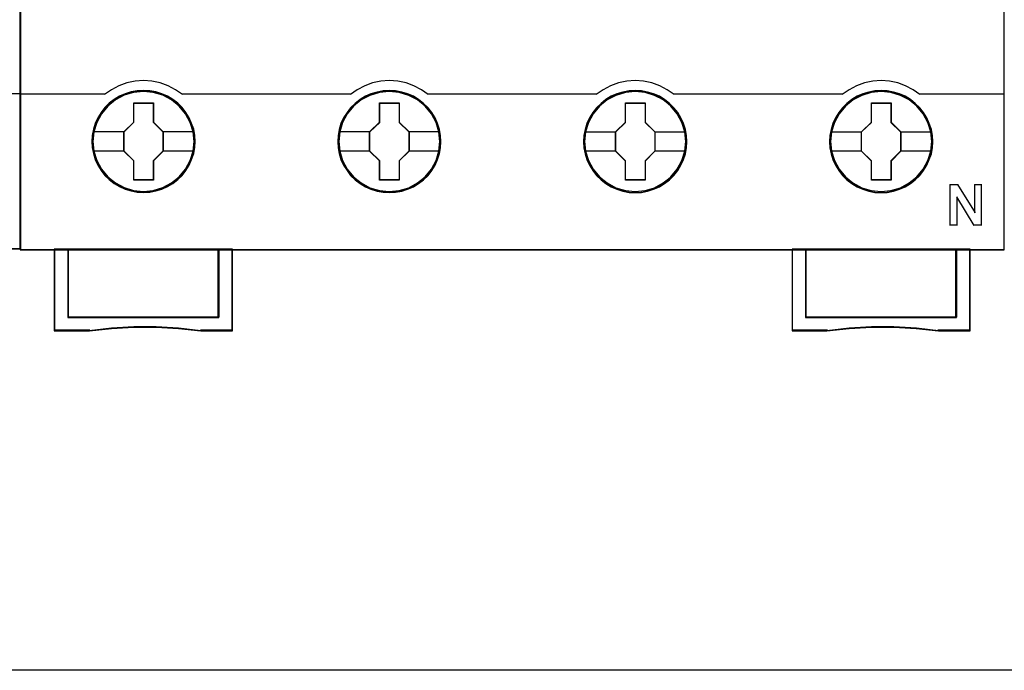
# Model space of a CAD drawing. Header units: millimetres. Extents: x 203 to 3426, y 719 to 2381.
# Tile 132 of 185: x 3369.44 to 3376.91, y 2269.35 to 2274.28. Entities that reach past the tile are written whole.
import ezdxf

# ---------------------------------------------------------------- set-up
doc = ezdxf.new("R2010")
doc.units = ezdxf.units.MM
doc.layers.add('45', color=7, linetype='Continuous')
doc.layers.add('E_Legrand_obudowy', color=7, linetype='Continuous')

# ---------------------------------------------------------------- blocks, each defined once
blk = doc.blocks.new('XL3 160 wnękowa 6x24M')
at = {"layer": 'E_Legrand_obudowy'}
blk.add_lwpolyline([(256.553, -571.914), (-257.679, -571.914)], dxfattribs=at)
blk = doc.blocks.new('S301 TX3')
at = {"layer": '45', "color": 7}
blk.add_lwpolyline([(17.986, 40.875), (0, 40.875), (0, -40.875), (17.986, -40.875), (17.986, 40.875)], close=True, dxfattribs=at)
at = {"layer": '45', "color": 139}
blk.add_lwpolyline([(17.986, 40.875), (0, 40.875), (0, -40.875), (17.986, -40.875), (17.986, 40.875)], close=True, dxfattribs=at)
at = {"layer": '45', "color": 59}
blk.add_lwpolyline([(17.967, 40.857), (0.018, 40.857), (0.018, -40.855), (17.967, -40.855), (17.967, 40.857)], close=True, dxfattribs=at)
at = {"layer": '45', "color": 139}
blk.add_lwpolyline([(11.8, -29.512), (17.986, -29.512)], dxfattribs=at)
blk = doc.blocks.new('P304 TX3')
at = {"layer": '45', "color": 139}
for points in [[(72.05327, 41.032708), (-0.0215, 41.032708), (-0.0215, -41.032709), (72.05327, -41.032709), (72.05327, 41.032708)], [(72.05327, 41.032708), (-0.0215, 41.032708), (-0.0215, -41.032709), (72.05327, -41.032709), (72.05327, 41.032708)], [(72.03177, 41.011153), (0, 41.011153), (0, -41.011153), (72.03177, -41.011153), (72.03177, 41.011153)], [(12.710013, -33.102006), (12.637163, -32.382742), (12.429821, -31.702208), (12.082383, -31.065936), (11.622869, -30.512656), (11.062485, -30.058967), (10.418044, -29.721466), (9.723168, -29.51122), (9.000273, -29.444826), (8.277378, -29.51122), (7.588106, -29.721466), (6.943665, -30.058967), (6.377678, -30.512656), (5.918163, -31.065936), (5.576329, -31.702208), (5.363383, -32.382742), (5.296137, -33.102006), (5.363383, -33.815736), (5.576329, -34.507336), (5.918163, -35.132542), (6.377678, -35.691355), (6.943665, -36.145044), (7.588106, -36.482545), (8.277378, -36.692791), (9.000273, -36.764718), (9.723168, -36.692791), (10.418044, -36.482545), (11.062485, -36.145044), (11.622869, -35.691355), (12.082383, -35.132542), (12.429821, -34.507336), (12.637163, -33.815736), (12.710013, -33.102006)], [(12.710013, -33.107466), (12.637163, -32.388217), (12.429821, -31.707696), (12.087987, -31.071437), (11.622869, -30.512635), (11.062485, -30.058955), (10.423648, -29.721461), (9.723168, -29.511218), (9.000273, -29.444826), (8.282982, -29.511218), (7.582503, -29.721461), (6.943665, -30.058955), (6.383282, -30.512635), (5.918163, -31.071437), (5.576329, -31.707696), (5.368987, -32.388217), (5.296137, -33.107466), (5.368987, -33.821183), (5.576329, -34.507237), (5.918163, -35.137963), (6.383282, -35.691232), (6.943665, -36.144913), (7.582503, -36.48794), (8.282982, -36.698182), (9.000273, -36.770107), (9.723168, -36.698182), (10.423648, -36.48794), (11.062485, -36.144913), (11.622869, -35.691232), (12.087987, -35.137963), (12.429821, -34.507237), (12.637163, -33.821183), (12.710013, -33.107466)], [(30.719747, -33.112927), (30.646917, -32.393663), (30.439632, -31.707597), (30.097891, -31.071325), (29.632899, -30.518045), (29.072668, -30.064356), (28.434005, -29.726855), (27.733716, -29.516609), (27.011018, -29.450215), (26.28832, -29.516609), (25.593633, -29.726855), (24.95497, -30.064356), (24.394739, -30.518045), (23.929747, -31.071325), (23.582404, -31.707597), (23.375118, -32.393663), (23.302288, -33.112927), (23.375118, -33.821125), (23.582404, -34.512725), (23.929747, -35.143464), (24.394739, -35.696744), (24.95497, -36.150433), (25.593633, -36.487934), (26.28832, -36.69818), (27.011018, -36.770107), (27.733716, -36.69818), (28.434005, -36.487934), (29.072668, -36.150433), (29.632899, -35.696744), (30.097891, -35.143464), (30.439632, -34.512725), (30.646917, -33.821125), (30.719747, -33.112927)], [(30.719747, -33.107466), (30.641313, -32.388217), (30.434021, -31.707696), (30.092269, -31.071437), (29.632866, -30.512635), (29.072617, -30.058955), (28.428332, -29.721461), (27.728022, -29.511218), (27.010904, -29.444826), (26.288184, -29.511218), (25.593476, -29.721461), (24.954793, -30.058955), (24.388942, -30.512635), (23.929539, -31.071437), (23.587787, -31.707696), (23.374893, -32.388217), (23.307663, -33.107466), (23.374893, -33.821183), (23.587787, -34.507237), (23.929539, -35.137963), (24.388942, -35.691232), (24.954793, -36.144913), (25.593476, -36.48794), (26.288184, -36.698182), (27.010904, -36.770107), (27.728022, -36.698182), (28.428332, -36.48794), (29.072617, -36.144913), (29.632866, -35.691232), (30.092269, -35.137963), (30.434021, -34.507237), (30.641313, -33.821183), (30.719747, -33.107466)], [(48.729481, -33.112927), (48.656651, -32.393663), (48.449366, -31.707597), (48.102023, -31.071325), (47.637031, -30.518045), (47.082402, -30.064356), (46.438136, -29.726855), (45.74345, -29.516609), (45.020752, -29.450215), (44.298054, -29.516609), (43.597765, -29.726855), (42.964704, -30.064356), (42.398871, -30.518045), (41.933879, -31.071325), (41.592138, -31.707597), (41.384852, -32.393663), (41.312022, -33.112927), (41.384852, -33.821125), (41.592138, -34.512725), (41.933879, -35.143464), (42.398871, -35.696744), (42.964704, -36.150433), (43.597765, -36.487934), (44.298054, -36.69818), (45.020752, -36.770107), (45.74345, -36.69818), (46.438136, -36.487934), (47.082402, -36.150433), (47.637031, -35.696744), (48.102023, -35.143464), (48.449366, -34.512725), (48.656651, -33.821125), (48.729481, -33.112927)], [(48.724106, -33.107466), (48.651272, -32.388217), (48.443974, -31.707696), (48.102212, -31.071437), (47.642794, -30.512635), (47.076926, -30.058955), (46.438223, -29.721461), (45.737892, -29.511218), (45.015149, -29.444826), (44.292407, -29.511218), (43.60328, -29.721461), (42.958975, -30.058955), (42.39871, -30.512635), (41.939292, -31.071437), (41.59753, -31.707696), (41.384629, -32.388217), (41.317397, -33.107466), (41.384629, -33.821183), (41.59753, -34.507237), (41.939292, -35.137963), (42.39871, -35.691232), (42.958975, -36.144913), (43.60328, -36.48794), (44.292407, -36.698182), (45.015149, -36.770107), (45.737892, -36.698182), (46.438223, -36.48794), (47.076926, -36.144913), (47.642794, -35.691232), (48.102212, -35.137963), (48.443974, -34.507237), (48.651272, -33.821183), (48.724106, -33.107466)], [(66.735632, -33.107466), (66.6628, -32.388217), (66.455508, -31.707696), (66.113757, -31.071437), (65.654353, -30.512635), (65.088502, -30.058955), (64.444217, -29.721461), (63.749509, -29.511218), (63.026789, -29.444826), (62.304069, -29.511218), (61.614963, -29.721461), (60.970678, -30.058955), (60.41043, -30.512635), (59.951026, -31.071437), (59.609275, -31.707696), (59.390778, -32.388217), (59.323548, -33.107466), (59.390778, -33.821183), (59.609275, -34.507237), (59.951026, -35.137963), (60.41043, -35.691232), (60.970678, -36.144913), (61.614963, -36.48794), (62.304069, -36.698182), (63.026789, -36.770107), (63.749509, -36.698182), (64.444217, -36.48794), (65.088502, -36.144913), (65.654353, -35.691232), (66.113757, -35.137963), (66.455508, -34.507237), (66.6628, -33.821183), (66.735632, -33.107466)], [(66.735632, -33.112927), (66.6628, -32.393663), (66.455508, -31.707597), (66.113757, -31.071325), (65.648751, -30.518045), (65.094105, -30.064356), (64.449819, -29.726855), (63.749509, -29.516609), (63.032391, -29.450215), (62.309671, -29.516609), (61.609361, -29.726855), (60.97628, -30.064356), (60.41043, -30.518045), (59.945424, -31.071325), (59.603672, -31.707597), (59.39638, -32.393663), (59.323548, -33.112927), (59.39638, -33.821125), (59.603672, -34.512725), (59.945424, -35.143464), (60.41043, -35.696744), (60.97628, -36.150433), (61.609361, -36.487934), (62.309671, -36.69818), (63.032391, -36.770107), (63.749509, -36.69818), (64.449819, -36.487934), (65.094105, -36.150433), (65.648751, -35.696744), (66.113757, -35.143464), (66.455508, -34.512725), (66.6628, -33.821125), (66.735632, -33.112927)]]:
    blk.add_lwpolyline(points, close=True, dxfattribs=at)
for points in [[(11.85181, -29.669363), (11.346615, -29.313597), (10.802128, -29.020951), (10.223961, -28.808639), (9.617728, -28.6824), (8.994655, -28.636494), (8.388422, -28.6824), (7.782189, -28.808639), (7.204022, -29.020951), (6.653922, -29.313597), (6.154341, -29.669363)], [(29.861544, -29.669363), (29.356371, -29.313597), (28.811906, -29.020951), (28.233764, -28.808639), (27.627556, -28.6824), (27.004509, -28.636494), (26.398301, -28.6824), (25.78648, -28.808639), (25.208338, -29.020951), (24.663873, -29.313597), (24.1587, -29.669363)], [(47.873069, -29.669363), (47.367896, -29.313597), (46.823432, -29.020951), (46.234063, -28.808639), (45.633469, -28.6824), (45.016035, -28.636494), (44.404214, -28.6824), (43.798006, -28.808639), (43.219863, -29.020951), (42.675399, -29.313597), (42.170226, -29.669363)], [(65.877429, -29.669363), (65.377848, -29.313597), (64.827747, -29.020951), (64.243967, -28.808639), (63.643347, -28.6824), (63.025888, -28.636494), (62.414041, -28.6824), (61.807808, -28.808639), (61.229641, -29.020951), (60.685154, -29.313597), (60.17996, -29.669363)], [(-0.0215, -29.626252), (6.199132, -29.626252)], [(11.807018, -29.626252), (18.027651, -29.626252)], [(17.982859, -29.626252), (24.203491, -29.626252)], [(29.818544, -29.626252), (42.215017, -29.626252)], [(47.828278, -29.626252), (54.04891, -29.626252)], [(54.004119, -29.626252), (60.224751, -29.626252)], [(65.832637, -29.626252), (72.05327, -29.626252)], [(68.072208, -36.247386), (68.672413, -36.247386)], [(68.072208, -36.247386), (68.072208, -39.256175)], [(68.629414, -36.247386), (69.914031, -38.327492)], [(69.871032, -36.247386), (70.415695, -36.247386)], [(69.871032, -36.247386), (69.871032, -38.327492)], [(70.370904, -36.247386), (70.370904, -39.256175)], [(68.57208, -37.167087), (68.57208, -39.256175)], [(69.853115, -39.256175), (68.57208, -37.167087)], [(68.072208, -39.213064), (68.616872, -39.213064)], [(69.810115, -39.213064), (70.415695, -39.213064)], [(2.474278, -40.989598), (2.474278, -46.967659)], [(3.475814, -40.989598), (3.475814, -45.983291)], [(14.485545, -45.983291), (14.485545, -40.989598)], [(15.483498, -40.989598), (15.483498, -46.967659)], [(56.505272, -40.989598), (56.505272, -46.967659)], [(63.048403, -40.989598), (56.505272, -40.989598)], [(57.501433, -40.989598), (57.501433, -45.983291)], [(68.511164, -45.983291), (68.511164, -40.989598)], [(69.514492, -40.989598), (69.514492, -46.967659)], [(3.475814, -45.938383), (14.530336, -45.938383)], [(57.501433, -45.938383), (68.555956, -45.938383)], [(13.21526, -46.967659), (11.580284, -46.767919), (9.939709, -46.671271), (8.293534, -46.671271), (6.658557, -46.767919), (5.02918, -46.967659)], [(67.235505, -46.967659), (65.611682, -46.767919), (63.965462, -46.671271), (62.319242, -46.671271), (60.689821, -46.767919), (59.0548, -46.967659)], [(5.073972, -46.922752), (2.474278, -46.922752)], [(15.526498, -46.922752), (13.172261, -46.922752)], [(59.099591, -46.922752), (56.505272, -46.922752)], [(69.557492, -46.922752), (67.192505, -46.922752)]]:
    blk.add_lwpolyline(points, dxfattribs=at)
at = {"layer": '45', "color": 7}
for points in [[(12.781679, -33.107466), (12.759272, -32.659327), (12.686447, -32.211188), (12.529593, -31.779647), (12.350332, -31.364703), (12.115052, -30.977423), (11.834956, -30.62887), (11.510045, -30.307981), (11.145921, -30.031351), (10.770592, -29.787918), (10.344847, -29.605343), (9.9135, -29.478093), (9.459745, -29.395105), (9.00599, -29.372974), (8.552235, -29.395105), (8.109683, -29.478093), (7.66153, -29.605343), (7.246989, -29.787918), (6.860457, -30.031351), (6.501934, -30.307981), (6.165819, -30.62887), (5.90253, -30.977423), (5.656045, -31.364703), (5.459978, -31.779647), (5.342338, -32.211188), (5.252708, -32.659327), (5.219096, -33.107466), (5.252708, -33.555605), (5.342338, -33.992679), (5.459978, -34.424221), (5.656045, -34.833632), (5.90253, -35.226445), (6.165819, -35.586063), (6.501934, -35.90142), (6.860457, -36.183581), (7.246989, -36.410417), (7.66153, -36.592992), (8.109683, -36.731307), (8.552235, -36.819828), (9.00599, -36.841958), (9.459745, -36.819828), (9.9135, -36.731307), (10.344847, -36.592992), (10.770592, -36.410417), (11.145921, -36.183581), (11.510045, -35.90142), (11.834956, -35.586063), (12.115052, -35.226445), (12.350332, -34.833632), (12.529593, -34.424221), (12.686447, -33.992679), (12.759272, -33.555605), (12.781679, -33.107466)], [(12.781679, -33.107466), (12.759272, -32.659327), (12.686447, -32.211188), (12.529593, -31.779647), (12.350332, -31.364703), (12.115052, -30.977423), (11.834956, -30.62887), (11.510045, -30.307981), (11.145921, -30.031351), (10.770592, -29.787918), (10.344847, -29.605343), (9.9135, -29.478093), (9.459745, -29.395105), (9.00599, -29.372974), (8.552235, -29.395105), (8.109683, -29.478093), (7.66153, -29.605343), (7.246989, -29.787918), (6.860457, -30.031351), (6.501934, -30.307981), (6.165819, -30.62887), (5.90253, -30.977423), (5.656045, -31.364703), (5.459978, -31.779647), (5.342338, -32.211188), (5.252708, -32.659327), (5.219096, -33.107466), (5.252708, -33.555605), (5.342338, -33.992679), (5.459978, -34.424221), (5.656045, -34.833632), (5.90253, -35.226445), (6.165819, -35.586063), (6.501934, -35.90142), (6.860457, -36.183581), (7.246989, -36.410417), (7.66153, -36.592992), (8.109683, -36.731307), (8.552235, -36.819828), (9.00599, -36.841958), (9.459745, -36.819828), (9.9135, -36.731307), (10.344847, -36.592992), (10.770592, -36.410417), (11.145921, -36.183581), (11.510045, -35.90142), (11.834956, -35.586063), (12.115052, -35.226445), (12.350332, -34.833632), (12.529593, -34.424221), (12.686447, -33.992679), (12.759272, -33.555605), (12.781679, -33.107466)], [(12.76018, -33.107466), (12.737899, -32.661914), (12.665488, -32.216362), (12.509527, -31.787311), (12.331285, -31.374763), (12.097342, -30.989717), (11.818839, -30.643177), (11.495775, -30.324139), (11.133721, -30.049107), (10.760527, -29.807078), (10.337203, -29.625557), (9.908308, -29.499042), (9.457133, -29.416532), (9.005958, -29.39453), (8.554783, -29.416532), (8.114748, -29.499042), (7.669143, -29.625557), (7.256958, -29.807078), (6.872624, -30.049107), (6.51614, -30.324139), (6.181936, -30.643177), (5.920143, -30.989717), (5.675061, -31.374763), (5.480109, -31.787311), (5.363137, -32.216362), (5.274016, -32.661914), (5.240596, -33.107466), (5.274016, -33.553019), (5.363137, -33.98757), (5.480109, -34.41662), (5.675061, -34.823668), (5.920143, -35.214214), (6.181936, -35.571756), (6.51614, -35.885293), (6.872624, -36.165826), (7.256958, -36.391352), (7.669143, -36.572874), (8.114748, -36.71039), (8.554783, -36.7984), (9.005958, -36.820403), (9.457133, -36.7984), (9.908308, -36.71039), (10.337203, -36.572874), (10.760527, -36.391352), (11.133721, -36.165826), (11.495775, -35.885293), (11.818839, -35.571756), (12.097342, -35.214214), (12.331285, -34.823668), (12.509527, -34.41662), (12.665488, -33.98757), (12.737899, -33.553019), (12.76018, -33.107466)], [(30.791414, -33.112783), (30.763404, -32.664653), (30.696181, -32.216523), (30.539327, -31.78499), (30.360066, -31.375587), (30.124786, -30.982781), (29.84469, -30.634235), (29.514177, -30.318884), (29.150053, -30.04226), (28.780327, -29.798831), (28.348979, -29.61626), (27.923234, -29.48348), (27.463877, -29.400493), (27.010122, -29.378363), (26.556367, -29.400493), (26.113816, -29.48348), (25.665663, -29.61626), (25.256723, -29.798831), (24.864589, -30.04226), (24.506066, -30.318884), (24.175554, -30.634235), (23.912264, -30.982781), (23.665779, -31.375587), (23.469712, -31.78499), (23.34647, -32.216523), (23.25684, -32.664653), (23.22883, -33.112783), (23.25684, -33.560914), (23.34647, -33.997979), (23.469712, -34.429512), (23.665779, -34.844448), (23.912264, -35.231721), (24.175554, -35.591332), (24.506066, -35.912216), (24.864589, -36.188839), (25.256723, -36.421203), (25.665663, -36.603775), (26.113816, -36.736554), (26.556367, -36.825074), (27.010122, -36.852736), (27.463877, -36.825074), (27.923234, -36.736554), (28.348979, -36.603775), (28.780327, -36.421203), (29.150053, -36.188839), (29.514177, -35.912216), (29.84469, -35.591332), (30.124786, -35.231721), (30.360066, -34.844448), (30.539327, -34.429512), (30.696181, -33.997979), (30.763404, -33.560914), (30.791414, -33.112783)], [(30.791414, -33.112783), (30.763404, -32.664653), (30.696181, -32.216523), (30.539327, -31.78499), (30.360066, -31.375587), (30.124786, -30.982781), (29.84469, -30.634235), (29.514177, -30.318884), (29.150053, -30.04226), (28.780327, -29.798831), (28.348979, -29.61626), (27.923234, -29.48348), (27.463877, -29.400493), (27.010122, -29.378363), (26.556367, -29.400493), (26.113816, -29.48348), (25.665663, -29.61626), (25.256723, -29.798831), (24.864589, -30.04226), (24.506066, -30.318884), (24.175554, -30.634235), (23.912264, -30.982781), (23.665779, -31.375587), (23.469712, -31.78499), (23.34647, -32.216523), (23.25684, -32.664653), (23.22883, -33.112783), (23.25684, -33.560914), (23.34647, -33.997979), (23.469712, -34.429512), (23.665779, -34.844448), (23.912264, -35.231721), (24.175554, -35.591332), (24.506066, -35.912216), (24.864589, -36.188839), (25.256723, -36.421203), (25.665663, -36.603775), (26.113816, -36.736554), (26.556367, -36.825074), (27.010122, -36.852736), (27.463877, -36.825074), (27.923234, -36.736554), (28.348979, -36.603775), (28.780327, -36.421203), (29.150053, -36.188839), (29.514177, -35.912216), (29.84469, -35.591332), (30.124786, -35.231721), (30.360066, -34.844448), (30.539327, -34.429512), (30.696181, -33.997979), (30.763404, -33.560914), (30.791414, -33.112783)], [(30.769914, -33.112799), (30.742063, -32.667254), (30.675223, -32.221708), (30.519261, -31.792664), (30.341019, -31.385622), (30.107076, -30.995082), (29.828573, -30.648547), (29.49994, -30.335015), (29.137886, -30.059986), (28.770261, -29.817962), (28.341367, -29.636443), (27.918042, -29.504429), (27.461297, -29.421921), (27.010122, -29.399919), (26.558947, -29.421921), (26.118912, -29.504429), (25.673307, -29.636443), (25.266692, -29.817962), (24.876788, -30.059986), (24.520304, -30.335015), (24.191671, -30.648547), (23.929878, -30.995082), (23.684795, -31.385622), (23.489843, -31.792664), (23.367301, -32.221708), (23.27818, -32.667254), (23.25033, -33.112799), (23.27818, -33.558345), (23.367301, -33.99289), (23.489843, -34.421934), (23.684795, -34.834476), (23.929878, -35.219515), (24.191671, -35.577052), (24.520304, -35.896085), (24.876788, -36.171113), (25.266692, -36.402137), (25.673307, -36.583655), (26.118912, -36.715669), (26.558947, -36.803678), (27.010122, -36.831181), (27.461297, -36.803678), (27.918042, -36.715669), (28.341367, -36.583655), (28.770261, -36.402137), (29.137886, -36.171113), (29.49994, -35.896085), (29.828573, -35.577052), (30.107076, -35.219515), (30.341019, -34.834476), (30.519261, -34.421934), (30.675223, -33.99289), (30.742063, -33.558345), (30.769914, -33.112799)], [(48.797564, -33.118244), (48.775156, -32.670105), (48.702329, -32.221966), (48.551073, -31.790425), (48.371806, -31.375481), (48.136519, -30.988201), (47.856415, -30.639648), (47.525892, -30.318758), (47.161756, -30.042129), (46.792019, -29.798696), (46.360659, -29.616121), (45.929298, -29.488871), (45.47553, -29.405882), (45.021761, -29.383752), (44.567993, -29.405882), (44.125428, -29.488871), (43.677262, -29.616121), (43.262708, -29.798696), (42.876164, -30.042129), (42.517631, -30.318758), (42.181506, -30.639648), (41.918208, -30.988201), (41.677318, -31.375481), (41.475643, -31.790425), (41.358, -32.221966), (41.268366, -32.670105), (41.240356, -33.118244), (41.268366, -33.566383), (41.358, -34.003457), (41.475643, -34.434998), (41.677318, -34.844409), (41.918208, -35.237223), (42.181506, -35.59684), (42.517631, -35.91773), (42.876164, -36.194359), (43.262708, -36.421195), (43.677262, -36.60377), (44.125428, -36.742085), (44.567993, -36.830606), (45.021761, -36.852736), (45.47553, -36.830606), (45.929298, -36.742085), (46.360659, -36.60377), (46.792019, -36.421195), (47.161756, -36.194359), (47.525892, -35.91773), (47.856415, -35.59684), (48.136519, -35.237223), (48.371806, -34.844409), (48.551073, -34.434998), (48.702329, -34.003457), (48.775156, -33.566383), (48.797564, -33.118244)], [(48.797564, -33.118244), (48.775156, -32.670105), (48.702329, -32.221966), (48.551073, -31.790425), (48.371806, -31.375481), (48.136519, -30.988201), (47.856415, -30.639648), (47.525892, -30.318758), (47.161756, -30.042129), (46.792019, -29.798696), (46.360659, -29.616121), (45.929298, -29.488871), (45.47553, -29.405882), (45.021761, -29.383752), (44.567993, -29.405882), (44.125428, -29.488871), (43.677262, -29.616121), (43.262708, -29.798696), (42.876164, -30.042129), (42.517631, -30.318758), (42.181506, -30.639648), (41.918208, -30.988201), (41.677318, -31.375481), (41.475643, -31.790425), (41.358, -32.221966), (41.268366, -32.670105), (41.240356, -33.118244), (41.268366, -33.566383), (41.358, -34.003457), (41.475643, -34.434998), (41.677318, -34.844409), (41.918208, -35.237223), (42.181506, -35.59684), (42.517631, -35.91773), (42.876164, -36.194359), (43.262708, -36.421195), (43.677262, -36.60377), (44.125428, -36.742085), (44.567993, -36.830606), (45.021761, -36.852736), (45.47553, -36.830606), (45.929298, -36.742085), (46.360659, -36.60377), (46.792019, -36.421195), (47.161756, -36.194359), (47.525892, -35.91773), (47.856415, -35.59684), (48.136519, -35.237223), (48.371806, -34.844409), (48.551073, -34.434998), (48.702329, -34.003457), (48.775156, -33.566383), (48.797564, -33.118244)], [(48.776065, -33.118244), (48.753784, -32.672692), (48.681371, -32.227139), (48.530975, -31.798089), (48.352729, -31.38554), (48.11878, -31.000495), (47.84027, -30.653954), (47.511628, -30.334917), (47.149564, -30.059885), (46.781931, -29.817856), (46.353025, -29.636335), (45.924119, -29.50982), (45.472932, -29.42731), (45.021745, -29.405308), (44.570559, -29.42731), (44.130512, -29.50982), (43.684896, -29.636335), (43.2727, -29.817856), (42.888356, -30.059885), (42.531863, -30.334917), (42.197651, -30.653954), (41.935851, -31.000495), (41.696332, -31.38554), (41.495805, -31.798089), (41.37883, -32.227139), (41.289707, -32.672692), (41.261856, -33.118244), (41.289707, -33.563797), (41.37883, -33.998348), (41.495805, -34.427398), (41.696332, -34.834446), (41.935851, -35.224992), (42.197651, -35.582534), (42.531863, -35.901571), (42.888356, -36.176604), (43.2727, -36.40213), (43.684896, -36.583652), (44.130512, -36.721168), (44.570559, -36.809178), (45.021745, -36.831181), (45.472932, -36.809178), (45.924119, -36.721168), (46.353025, -36.583652), (46.781931, -36.40213), (47.149564, -36.176604), (47.511628, -35.901571), (47.84027, -35.582534), (48.11878, -35.224992), (48.352729, -34.834446), (48.530975, -34.427398), (48.681371, -33.998348), (48.753784, -33.563797), (48.776065, -33.118244)], [(66.807299, -33.118244), (66.78489, -32.670105), (66.712063, -32.221966), (66.555205, -31.790425), (66.375938, -31.375481), (66.146253, -30.988201), (65.866149, -30.639648), (65.535626, -30.318758), (65.171491, -30.042129), (64.801753, -29.798696), (64.370393, -29.616121), (63.939033, -29.488871), (63.485264, -29.405882), (63.031495, -29.383752), (62.577727, -29.405882), (62.135162, -29.488871), (61.686996, -29.616121), (61.272442, -29.798696), (60.885898, -30.042129), (60.527365, -30.318758), (60.19124, -30.639648), (59.927942, -30.988201), (59.68145, -31.375481), (59.485378, -31.790425), (59.367734, -32.221966), (59.278101, -32.670105), (59.25009, -33.118244), (59.278101, -33.566383), (59.367734, -34.003457), (59.485378, -34.434998), (59.68145, -34.844409), (59.927942, -35.237223), (60.19124, -35.59684), (60.527365, -35.91773), (60.885898, -36.194359), (61.272442, -36.421195), (61.686996, -36.60377), (62.135162, -36.742085), (62.577727, -36.830606), (63.031495, -36.852736), (63.485264, -36.830606), (63.939033, -36.742085), (64.370393, -36.60377), (64.801753, -36.421195), (65.171491, -36.194359), (65.535626, -35.91773), (65.866149, -35.59684), (66.146253, -35.237223), (66.375938, -34.844409), (66.555205, -34.434998), (66.712063, -34.003457), (66.78489, -33.566383), (66.807299, -33.118244)], [(66.807299, -33.118244), (66.78489, -32.670105), (66.712063, -32.221966), (66.555205, -31.790425), (66.375938, -31.375481), (66.146253, -30.988201), (65.866149, -30.639648), (65.535626, -30.318758), (65.171491, -30.042129), (64.801753, -29.798696), (64.370393, -29.616121), (63.939033, -29.488871), (63.485264, -29.405882), (63.031495, -29.383752), (62.577727, -29.405882), (62.135162, -29.488871), (61.686996, -29.616121), (61.272442, -29.798696), (60.885898, -30.042129), (60.527365, -30.318758), (60.19124, -30.639648), (59.927942, -30.988201), (59.68145, -31.375481), (59.485378, -31.790425), (59.367734, -32.221966), (59.278101, -32.670105), (59.25009, -33.118244), (59.278101, -33.566383), (59.367734, -34.003457), (59.485378, -34.434998), (59.68145, -34.844409), (59.927942, -35.237223), (60.19124, -35.59684), (60.527365, -35.91773), (60.885898, -36.194359), (61.272442, -36.421195), (61.686996, -36.60377), (62.135162, -36.742085), (62.577727, -36.830606), (63.031495, -36.852736), (63.485264, -36.830606), (63.939033, -36.742085), (64.370393, -36.60377), (64.801753, -36.421195), (65.171491, -36.194359), (65.535626, -35.91773), (65.866149, -35.59684), (66.146253, -35.237223), (66.375938, -34.844409), (66.555205, -34.434998), (66.712063, -34.003457), (66.78489, -33.566383), (66.807299, -33.118244)], [(66.785799, -33.118244), (66.763518, -32.672692), (66.691105, -32.227139), (66.535139, -31.798089), (66.356893, -31.38554), (66.128514, -31.000495), (65.850004, -30.653954), (65.521362, -30.334917), (65.159298, -30.059885), (64.791665, -29.817856), (64.362759, -29.636335), (63.933853, -29.50982), (63.482666, -29.42731), (63.031479, -29.405308), (62.580293, -29.42731), (62.140246, -29.50982), (61.69463, -29.636335), (61.282435, -29.817856), (60.89809, -30.059885), (60.541597, -30.334917), (60.207385, -30.653954), (59.945585, -31.000495), (59.700496, -31.38554), (59.505539, -31.798089), (59.388564, -32.227139), (59.299441, -32.672692), (59.27159, -33.118244), (59.299441, -33.563797), (59.388564, -33.998348), (59.505539, -34.427398), (59.700496, -34.834446), (59.945585, -35.224992), (60.207385, -35.582534), (60.541597, -35.901571), (60.89809, -36.176604), (61.282435, -36.40213), (61.69463, -36.583652), (62.140246, -36.721168), (62.580293, -36.809178), (63.031479, -36.831181), (63.482666, -36.809178), (63.933853, -36.721168), (64.362759, -36.583652), (64.791665, -36.40213), (65.159298, -36.176604), (65.521362, -35.901571), (65.850004, -35.582534), (66.128514, -35.224992), (66.356893, -34.834446), (66.535139, -34.427398), (66.691105, -33.998348), (66.763518, -33.563797), (66.785799, -33.118244)], [(8.292802, -30.269324), (9.735698, -30.269324), (9.735698, -31.688473), (10.454317, -32.392503), (10.454317, -33.811652), (9.735698, -34.526769), (9.735698, -35.934831), (8.292802, -35.934831), (8.292802, -34.526769), (7.557208, -33.811652), (7.557208, -32.392503), (8.292802, -31.688473), (8.292802, -30.269324)], [(8.292802, -30.269324), (9.735698, -30.269324), (9.735698, -30.269324), (9.735698, -31.688473), (9.735698, -31.688473), (10.454317, -32.392503), (10.454317, -32.392503), (10.454317, -33.811652), (10.454317, -33.811652), (9.735698, -34.526769), (9.735698, -34.526769), (9.735698, -35.934831), (9.735698, -35.934831), (8.292802, -35.934831), (8.292802, -35.934831), (8.292802, -34.526769), (8.292802, -34.526769), (7.557208, -33.811652), (7.557208, -33.811652), (7.557208, -32.392503), (7.557208, -32.392503), (8.292802, -31.688473), (8.292802, -31.688473), (8.292802, -30.269324), (8.292802, -30.269324)], [(26.298498, -30.274713), (27.740502, -30.274713), (27.740502, -31.693862), (28.458676, -32.397892), (28.458676, -33.817041), (27.740502, -34.532158), (27.740502, -35.94022), (26.298498, -35.94022), (26.298498, -34.532158), (25.563359, -33.817041), (25.563359, -32.397892), (26.298498, -31.693862), (26.298498, -30.274713)], [(26.298498, -30.274713), (27.740502, -30.274713), (27.740502, -30.274713), (27.740502, -31.693862), (27.740502, -31.693862), (28.458676, -32.397892), (28.458676, -32.397892), (28.458676, -33.817041), (28.458676, -33.817041), (27.740502, -34.532158), (27.740502, -34.532158), (27.740502, -35.94022), (27.740502, -35.94022), (26.298498, -35.94022), (26.298498, -35.94022), (26.298498, -34.532158), (26.298498, -34.532158), (25.563359, -33.817041), (25.563359, -33.817041), (25.563359, -32.397892), (25.563359, -32.397892), (26.298498, -31.693862), (26.298498, -31.693862), (26.298498, -30.274713), (26.298498, -30.274713)], [(44.308232, -30.280102), (45.750236, -30.280102), (45.750236, -31.69925), (46.468411, -32.403281), (46.468411, -33.822429), (45.750236, -34.537547), (45.750236, -35.945608), (44.308232, -35.945608), (44.308232, -34.537547), (43.573093, -33.822429), (43.573093, -32.403281), (44.308232, -31.69925), (44.308232, -30.280102)], [(44.308232, -30.280102), (45.750236, -30.280102), (45.750236, -30.280102), (45.750236, -31.69925), (45.750236, -31.69925), (46.468411, -32.403281), (46.468411, -32.403281), (46.468411, -33.822429), (46.468411, -33.822429), (45.750236, -34.537547), (45.750236, -34.537547), (45.750236, -35.945608), (45.750236, -35.945608), (44.308232, -35.945608), (44.308232, -35.945608), (44.308232, -34.537547), (44.308232, -34.537547), (43.573093, -33.822429), (43.573093, -33.822429), (43.573093, -32.403281), (43.573093, -32.403281), (44.308232, -31.69925), (44.308232, -31.69925), (44.308232, -30.280102), (44.308232, -30.280102)], [(62.318421, -30.280102), (63.761318, -30.280102), (63.761318, -31.69925), (64.479936, -32.403281), (64.479936, -33.822429), (63.761318, -34.537547), (63.761318, -35.945608), (62.318421, -35.945608), (62.318421, -34.537547), (61.582827, -33.822429), (61.582827, -32.403281), (62.318421, -31.69925), (62.318421, -30.280102)], [(62.318421, -30.280102), (63.761318, -30.280102), (63.761318, -30.280102), (63.761318, -31.69925), (63.761318, -31.69925), (64.479936, -32.403281), (64.479936, -32.403281), (64.479936, -33.822429), (64.479936, -33.822429), (63.761318, -34.537547), (63.761318, -34.537547), (63.761318, -35.945608), (63.761318, -35.945608), (62.318421, -35.945608), (62.318421, -35.945608), (62.318421, -34.537547), (62.318421, -34.537547), (61.582827, -33.822429), (61.582827, -33.822429), (61.582827, -32.403281), (61.582827, -32.403281), (62.318421, -31.69925), (62.318421, -31.69925), (62.318421, -30.280102), (62.318421, -30.280102)], [(8.303384, -30.29088), (9.724864, -30.29088), (9.724864, -31.699229), (10.432817, -32.397903), (10.432817, -33.806252), (9.724864, -34.515928), (9.724864, -35.913275), (8.303384, -35.913275), (8.303384, -34.515928), (7.578708, -33.806252), (7.578708, -32.397903), (8.303384, -31.699229), (8.303384, -30.29088)], [(26.30908, -30.296269), (27.729668, -30.296269), (27.729668, -31.704618), (28.437177, -32.403292), (28.437177, -33.811641), (27.729668, -34.521317), (27.729668, -35.918664), (26.30908, -35.918664), (26.30908, -34.521317), (25.584859, -33.811641), (25.584859, -32.403292), (26.30908, -31.704618), (26.30908, -30.296269)], [(44.318814, -30.301658), (45.739402, -30.301658), (45.739402, -31.710007), (46.446911, -32.408681), (46.446911, -33.81703), (45.739402, -34.526706), (45.739402, -35.924053), (44.318814, -35.924053), (44.318814, -34.526706), (43.594593, -33.81703), (43.594593, -32.408681), (44.318814, -31.710007), (44.318814, -30.301658)], [(62.329003, -30.301658), (63.750484, -30.301658), (63.750484, -31.710007), (64.458436, -32.408681), (64.458436, -33.81703), (63.750484, -34.526706), (63.750484, -35.924053), (62.329003, -35.924053), (62.329003, -34.526706), (61.604327, -33.81703), (61.604327, -32.408681), (62.329003, -31.710007), (62.329003, -30.301658)], [(14.526349, -45.975932), (3.480014, -45.975932), (3.480014, -40.989598), (2.474278, -40.989598), (2.474278, -46.967659), (5.038905, -46.967659), (6.664845, -46.795907), (8.296372, -46.712802), (9.939075, -46.712802), (11.57619, -46.795907), (13.207717, -46.967659), (15.526498, -46.967659), (15.526498, -40.989598), (14.526349, -40.989598), (14.526349, -45.975932)], [(14.530336, -40.989598), (3.475814, -40.989598), (3.475814, -45.983291), (14.530336, -45.983291), (14.530336, -40.989598)], [(68.551756, -45.975932), (57.505421, -45.975932), (57.505421, -40.989598), (56.505272, -40.989598), (56.505272, -46.967659), (59.064312, -46.967659), (60.695839, -46.795907), (62.321779, -46.712802), (63.964481, -46.712802), (65.607184, -46.795907), (67.227536, -46.967659), (69.557492, -46.967659), (69.557492, -40.989598), (68.551756, -40.989598), (68.551756, -45.975932)], [(57.501433, -40.989598), (57.501433, -45.983291), (68.555956, -45.983291), (68.555956, -40.989598), (63.025899, -40.989598), (57.501433, -40.989598)]]:
    blk.add_lwpolyline(points, close=True, dxfattribs=at)
for points in [[(5.290762, -32.376375), (7.602, -32.376375)], [(10.409526, -32.376375), (12.710013, -32.376375)], [(23.302288, -32.381764), (25.606359, -32.381764)], [(28.413885, -32.381764), (30.719747, -32.381764)], [(41.312022, -32.387153), (43.617885, -32.387153)], [(46.425411, -32.387153), (48.729481, -32.387153)], [(59.316381, -32.387153), (61.627619, -32.387153)], [(64.435145, -32.387153), (66.735632, -32.387153)], [(5.290762, -33.784669), (7.602, -33.784669)], [(10.409526, -33.784669), (12.710013, -33.784669)], [(23.302288, -33.790058), (25.606359, -33.790058)], [(28.413885, -33.790058), (30.719747, -33.790058)], [(41.312022, -33.795446), (43.617885, -33.795446)], [(46.425411, -33.795446), (48.729481, -33.795446)], [(59.316381, -33.795446), (61.627619, -33.795446)], [(64.435145, -33.795446), (66.735632, -33.795446)]]:
    blk.add_lwpolyline(points, dxfattribs=at)
at = {"layer": '45', "color": 59}
for points in [[(14.526349, -45.975932), (3.480014, -45.975932), (3.480014, -40.989598), (2.474278, -40.989598), (2.474278, -46.967659), (5.038905, -46.967659), (6.664845, -46.795907), (8.296372, -46.712802), (9.939075, -46.712802), (11.57619, -46.795907), (13.207717, -46.967659), (15.526498, -46.967659), (15.526498, -40.989598), (14.526349, -40.989598), (14.526349, -45.975932)], [(14.508007, -45.961231), (3.496547, -45.961231), (3.496547, -41.009357), (2.493986, -41.009357), (2.493986, -46.946103), (5.050516, -46.946103), (6.671323, -46.775539), (8.297699, -46.693008), (9.935215, -46.693008), (11.567162, -46.775539), (13.193538, -46.946103), (15.504998, -46.946103), (15.504998, -41.009357), (14.508007, -41.009357), (14.508007, -45.961231)], [(14.530336, -40.989598), (3.475814, -40.989598), (3.475814, -45.983291), (14.530336, -45.983291), (14.530336, -40.989598)], [(14.508837, -41.009357), (3.497314, -41.009357), (3.497314, -45.961735), (14.508837, -45.961735), (14.508837, -41.009357)], [(68.551756, -45.975932), (57.505421, -45.975932), (57.505421, -40.989598), (56.505272, -40.989598), (56.505272, -46.967659), (59.064312, -46.967659), (60.695839, -46.795907), (62.321779, -46.712802), (63.964481, -46.712802), (65.607184, -46.795907), (67.227536, -46.967659), (69.557492, -46.967659), (69.557492, -40.989598), (68.551756, -40.989598), (68.551756, -45.975932)], [(68.535223, -45.961231), (57.523763, -45.961231), (57.523763, -41.009357), (56.526772, -41.009357), (56.526772, -46.946103), (59.077732, -46.946103), (60.704109, -46.775539), (62.324915, -46.693008), (63.962431, -46.693008), (65.599947, -46.775539), (67.215184, -46.946103), (69.537783, -46.946103), (69.537783, -41.009357), (68.535223, -41.009357), (68.535223, -45.961231)], [(57.501433, -40.989598), (57.501433, -45.983291), (68.555956, -45.983291), (68.555956, -40.989598), (63.025899, -40.989598), (57.501433, -40.989598)], [(57.522933, -41.009357), (57.522933, -45.961735), (68.534456, -45.961735), (68.534456, -41.009357), (63.025909, -41.009357), (57.522933, -41.009357)]]:
    blk.add_lwpolyline(points, close=True, dxfattribs=at)
blk = doc.blocks.new('G$C3556625F')
at = {"xscale": 0.103478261, "yscale": 0.103478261, "zscale": 0.103478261}
for name, p in [('P304 TX3', (-71.5717, 69.6438)), ('S301 TX3', (-73.4329, 69.635))]:
    blk.add_blockref(name, p, dxfattribs=at)
at = {"layer": 'E_Legrand_obudowy', "color": 67, "true_color": 0x727430, "xscale": 0.1, "yscale": 0.1, "zscale": 0.1}
blk.add_blockref('XL3 160 wnękowa 6x24M', (-68.6374, 119.4025), dxfattribs=at)

msp = doc.modelspace()

# ---------------------------------------------------------------- block references
msp.add_blockref('G$C3556625F', (3441.0223, 2207.1429))

doc.saveas('drawing.dxf')
